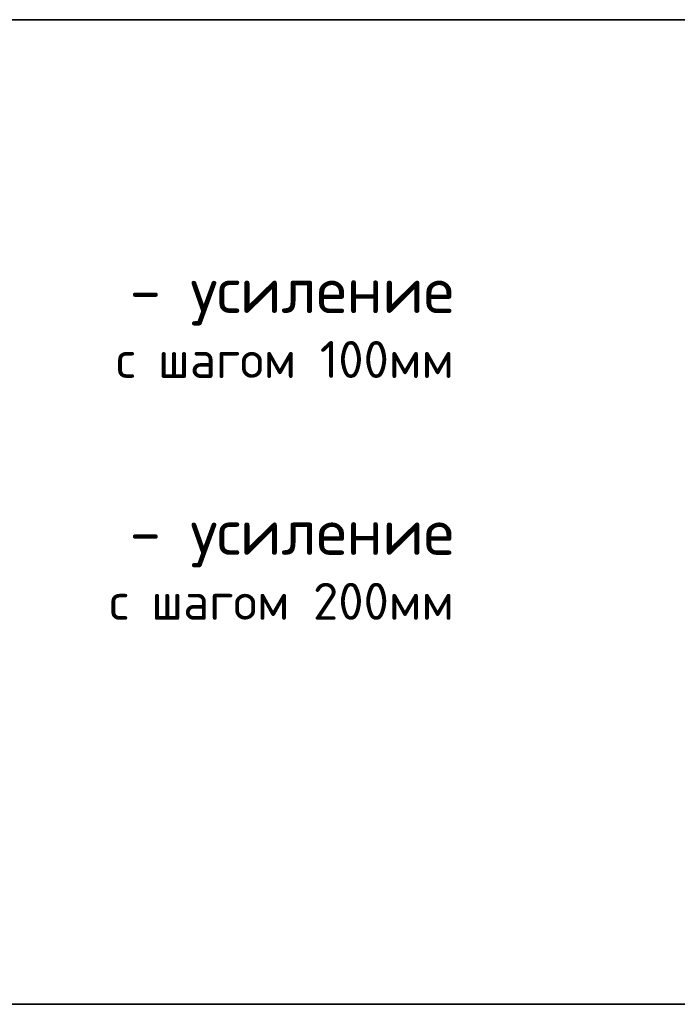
# Model space of a CAD drawing. Header units: metres. Extents: x -38 to 114, y -15 to 21.
# Tile 230 of 244: x 77.134 to 77.668, y 7.672 to 8.472. Entities that reach past the tile are written whole.
import ezdxf

# ---------------------------------------------------------------- set-up
doc = ezdxf.new("R2010")
doc.units = ezdxf.units.M

msp = doc.modelspace()

# ---------------------------------------------------------------- linework, layer by layer
at = {"color": 7, "linetype": 'Continuous', "lineweight": 35, "transparency": 33554687}
for p, q in [((67.91979, 8.47171), (86.41979, 8.47171)), ((67.91979, 7.67171), (86.41979, 7.67171))]:
    msp.add_line(p, q, dxfattribs=at)
at = {"color": 7, "linetype": 'Continuous', "lineweight": 13, "transparency": 33554687}
msp.add_line((86.41979, 8.47171), (67.91979, 8.47171), dxfattribs=at)

# ---------------------------------------------------------------- texts
at = {"color": 7, "linetype": 'Continuous', "lineweight": 13, "transparency": 33554687, "char_height": 0.0375, "attachment_point": 3, "line_spacing_factor": 0.963855}
for s, insert, width in [('\\A1;{\\fISOCPEUR|i0|b0;\\H0.037500;\\W1.000000;\\C7;- усиление}\\P{\\fISOCPEUR|i0|b0;\\H0.030000;\\W1.000000;\\C7;с шагом 100мм}\\P', (77.48651, 8.27088), 0.3287813), ('\\A1;{\\fISOCPEUR|i0|b0;\\H0.037500;\\W1.000000;\\C7;- усиление}\\P{\\fISOCPEUR|i0|b0;\\H0.030000;\\W1.000000;\\C7;с шагом 100мм}\\P', (77.48651, 8.27088), 0.3287813), ('\\A1;{\\fISOCPEUR|i0|b0;\\H0.037500;\\W1.000000;\\C7;- усиление}\\P{\\fISOCPEUR|i0|b0;\\H0.030000;\\W1.000000;\\C7;с шагом 100мм}\\P', (77.48651, 8.27088), 0.3287813), ('\\A1;{\\fISOCPEUR|i0|b0;\\H0.037500;\\W1.000000;\\C7;- усиление}\\P{\\fISOCPEUR|i0|b0;\\H0.030000;\\W1.000000;\\C7;с шагом 200мм}\\P', (77.48651, 8.07438), 0.3550313), ('\\A1;{\\fISOCPEUR|i0|b0;\\H0.037500;\\W1.000000;\\C7;- усиление}\\P{\\fISOCPEUR|i0|b0;\\H0.030000;\\W1.000000;\\C7;с шагом 200мм}\\P', (77.48651, 8.07438), 0.3550313), ('\\A1;{\\fISOCPEUR|i0|b0;\\H0.037500;\\W1.000000;\\C7;- усиление}\\P{\\fISOCPEUR|i0|b0;\\H0.030000;\\W1.000000;\\C7;с шагом 200мм}\\P', (77.48651, 8.07438), 0.3550313)]:
    msp.add_mtext(s, dxfattribs=dict(at, insert=insert, width=width))

doc.saveas('drawing.dxf')
